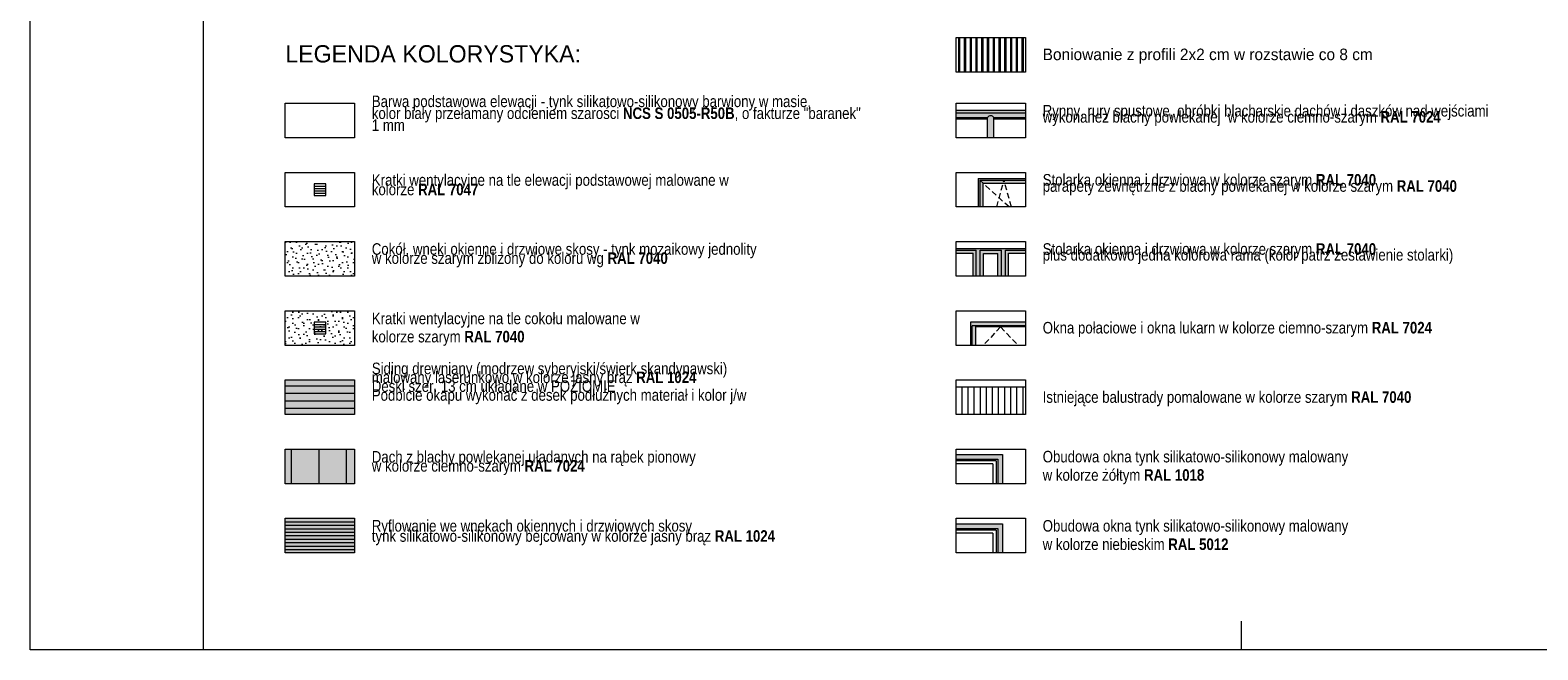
# Model space of a CAD drawing. Extents: x -149893 to 127691, y 5328 to 37028.
# Tile 29 of 88: x -21260 to 4879, y 7328 to 18075. Entities that reach past the tile are written whole.
import ezdxf

# ---------------------------------------------------------------- set-up
doc = ezdxf.new("R2010")
doc.units = 0
doc.header["$MEASUREMENT"] = 0
doc.linetypes.add('Krawędzie ukryte', pattern=[150, 100, -50])
for name, color, linetype, lineweight, true_color in [('ARCH dach_Nr_Pióra__2', 7, 'Continuous', 13, 0x7f7f7f), ('arch izolacje_Nr_Pióra__9', 7, 'Continuous', 13, 0x3dad99), ('Arch kolorystyka_Nr_Pióra__34', 7, 'Continuous', 35, 0xbd8b17), ('Arch kolorystyka_Nr_Pióra__54', 7, 'Continuous', 25, 0xbd8b17), ('Arch kolorystyka_Nr_Pióra__81', 7, 'Continuous', 13, 0x6a6a6a), ('Arch okna_Nr_Pióra__82', 7, 'Continuous', 20, 0xaaaaaa), ('Arch okna_Nr_Pióra__84', 7, 'Continuous', 15, 0x41c341), ('Arch okna_Nr_Pióra__86', 7, 'Continuous', 20, 0x5555ff)]:
    doc.layers.add(name, color=color, linetype=linetype, lineweight=lineweight, true_color=true_color)
for name, color, linetype, lineweight in [('Arch dachowki_Nr_Pióra__21', 7, 'Continuous', 13), ('Arch deszczówka_Nr_Pióra__21', 7, 'Continuous', 13), ('Arch okna_Nr_Pióra__100', 2, 'Continuous', 13), ('Arch okna_Nr_Pióra__19', 255, 'Continuous', 20), ('Arch okna_Nr_Pióra__5', 7, 'Continuous', 13), ('Arch opisy_Nr_Pióra__1', 7, 'Continuous', 25), ('Arch opisy_Nr_Pióra__21', 7, 'Continuous', 13), ('Arch rynny_Nr_Pióra__5', 7, 'Continuous', 13), ('ARCH TABELA_Nr_Pióra__21', 7, 'Continuous', 13), ('INWENT BALUSTRADY_Nr_Pióra__5', 7, 'Continuous', 13), ('INWENT. OKNA_Nr_Pióra__21', 7, 'Continuous', 13), ('INWENT.ŚCIANY_Nr_Pióra__5', 7, 'Continuous', 13)]:
    doc.layers.add(name, color=color, linetype=linetype, lineweight=lineweight)
doc.styles.add('GENERATED_STYLE_10', font='txt')
doc.styles.add('GENERATED_STYLE_4', font='txt')
pattern_1 = [(45, (0, 300), (-95.4594, 95.4594), [0, -90, 0, -135]), (110, (300, 300), (126.8585, 46.1727), [0, -66, 0, -114])]

msp = doc.modelspace()

# ---------------------------------------------------------------- hatches: boundary and pattern name
at = {"layer": 'Arch kolorystyka_Nr_Pióra__34', "linetype": 'Continuous'}
msp.add_hatch(color=256, dxfattribs=at).paths.add_polyline_path([(-15636.5, 11409.3), (-15636.5, 12009.3), (-16836.5, 12009.3), (-16836.5, 11409.3)], flags=0)
at = {"layer": 'Arch kolorystyka_Nr_Pióra__54', "linetype": 'Continuous'}
msp.add_hatch(color=256, dxfattribs=at).paths.add_polyline_path([(-15636.5, 9009.3), (-15636.5, 9609.3), (-16836.5, 9609.3), (-16836.5, 9009.3)], flags=0)
at = {"layer": 'Arch kolorystyka_Nr_Pióra__81', "linetype": 'Continuous'}
for points in [[(-5205.3, 16536.5), (-4005.3, 16536.5), (-4005.3, 16686.5), (-5205.3, 16686.5)], [(-4551.1, 16209.3), (-4551.1, 16536.5), (-4661.1, 16536.5), (-4661.1, 16209.3)], [(-4865.3, 12609.3), (-4865.3, 12929.3), (-4005.3, 12929.3), (-4005.3, 13009.3), (-4955.3, 13009.3), (-4955.3, 12609.3)], [(-15636.5, 10209.3), (-15636.5, 10809.3), (-16836.5, 10809.3), (-16836.5, 10209.3)]]:
    msp.add_hatch(color=256, dxfattribs=at).paths.add_polyline_path(points, flags=0)
at = {"layer": 'Arch okna_Nr_Pióra__100', "linetype": 'Continuous'}
msp.add_hatch(color=256, dxfattribs=at).paths.add_polyline_path([(-4402, 10209.3), (-4402, 10713.8), (-5205.3, 10713.8), (-5205.3, 10633.8), (-4482, 10633.8), (-4482, 10209.3)], flags=0)
at = {"layer": 'Arch okna_Nr_Pióra__19', "linetype": 'Continuous'}
h = msp.add_hatch(dxfattribs=at)
h.set_pattern_fill('Carpet', color=256, style=0, pattern_type=2)
h.set_pattern_definition(pattern_1)
h.paths.add_polyline_path([(-16836.5, 13809.3), (-15636.5, 13809.3), (-15636.5, 14409.3), (-16836.5, 14409.3)], flags=0)
h = msp.add_hatch(dxfattribs=at)
h.set_pattern_fill('Carpet', color=256, style=0, pattern_type=2)
h.set_pattern_definition(pattern_1)
h.paths.add_polyline_path([(-16836.5, 12609.3), (-15636.5, 12609.3), (-15636.5, 13209.3), (-16836.5, 13209.3)], flags=0)
at = {"layer": 'Arch okna_Nr_Pióra__82', "linetype": 'Continuous'}
for points in [[(-4825.3, 15500.8), (-4825.3, 15009.3), (-4745.3, 15009.3), (-4745.3, 15420.8), (-4005.3, 15420.8), (-4005.3, 15500.8)], [(-4005.3, 14289.3), (-5205.3, 14289.3), (-5205.3, 14209.3), (-4910.3, 14209.3), (-4910.3, 13809.3), (-4790.3, 13809.3), (-4790.3, 14259.3), (-4420.3, 14259.3), (-4420.3, 13809.3), (-4300.3, 13809.3), (-4300.3, 14209.3), (-4005.3, 14209.3)]]:
    msp.add_hatch(color=256, dxfattribs=at).paths.add_polyline_path(points, flags=0)
at = {"layer": 'Arch okna_Nr_Pióra__84', "linetype": 'Continuous'}
msp.add_hatch(color=256, dxfattribs=at).paths.add_polyline_path([(-4420.3, 13809.3), (-4420.3, 14259.3), (-4790.3, 14259.3), (-4790.3, 13809.3), (-4730.3, 13809.3), (-4730.3, 14199.3), (-4480.3, 14199.3), (-4480.3, 13809.3)], flags=0)
at = {"layer": 'Arch okna_Nr_Pióra__86', "linetype": 'Continuous'}
msp.add_hatch(color=256, dxfattribs=at).paths.add_polyline_path([(-4402, 9009.3), (-4402, 9513.8), (-5205.3, 9513.8), (-5205.3, 9433.8), (-4482, 9433.8), (-4482, 9009.3)], flags=0)

# ---------------------------------------------------------------- linework, layer by layer
at = {"layer": 'ARCH dach_Nr_Pióra__2', "linetype": 'Continuous'}
for p, q in [((-16836.5, 11909.3), (-15636.5, 11909.3)), ((-16836.5, 11779.3), (-15636.5, 11779.3)), ((-16836.5, 11649.3), (-15636.5, 11649.3)), ((-16836.5, 11519.3), (-15636.5, 11519.3)), ((-16726.5, 10209.3), (-16726.5, 10809.3)), ((-16251.5, 10209.3), (-16251.5, 10809.3)), ((-15776.5, 10209.3), (-15776.5, 10809.3))]:
    msp.add_line(p, q, dxfattribs=at)
at = {"layer": 'Arch dachowki_Nr_Pióra__21', "linetype": 'Continuous'}
for p, q in [((-5205.3, 16686.5), (-4005.3, 16686.5)), ((-5205.3, 16536.5), (-4661.1, 16536.5)), ((-4551.1, 16536.5), (-4005.3, 16536.5))]:
    msp.add_line(p, q, dxfattribs=at)
at = {"layer": 'Arch deszczówka_Nr_Pióra__21', "linetype": 'Continuous'}
for p, q in [((-4661.1, 16209.3), (-4661.1, 16561.5)), ((-4551.1, 16209.3), (-4551.1, 16561.5))]:
    msp.add_line(p, q, dxfattribs=at)
msp.add_arc((-4606.1, 16525.5), 65.8, 33.22853, 146.77147, dxfattribs=at)
at = {"layer": 'arch izolacje_Nr_Pióra__9', "linetype": 'Continuous'}
for p, q in [((-5165.3, 17949.3), (-5165.3, 17349.3)), ((-5145.3, 17949.3), (-5145.3, 17349.3)), ((-5065.3, 17949.3), (-5065.3, 17349.3)), ((-5045.3, 17949.3), (-5045.3, 17349.3)), ((-4965.3, 17949.3), (-4965.3, 17349.3)), ((-4945.3, 17949.3), (-4945.3, 17349.3)), ((-4865.3, 17949.3), (-4865.3, 17349.3)), ((-4845.3, 17949.3), (-4845.3, 17349.3)), ((-4765.3, 17949.3), (-4765.3, 17349.3)), ((-4745.3, 17949.3), (-4745.3, 17349.3)), ((-4665.3, 17949.3), (-4665.3, 17349.3)), ((-4645.3, 17949.3), (-4645.3, 17349.3)), ((-4565.3, 17949.3), (-4565.3, 17349.3)), ((-4545.3, 17949.3), (-4545.3, 17349.3)), ((-4465.3, 17949.3), (-4465.3, 17349.3)), ((-4445.3, 17949.3), (-4445.3, 17349.3)), ((-4365.3, 17949.3), (-4365.3, 17349.3)), ((-4345.3, 17949.3), (-4345.3, 17349.3)), ((-4265.3, 17949.3), (-4265.3, 17349.3)), ((-4245.3, 17949.3), (-4245.3, 17349.3)), ((-4165.3, 17949.3), (-4165.3, 17349.3)), ((-4145.3, 17949.3), (-4145.3, 17349.3)), ((-4065.3, 17949.3), (-4065.3, 17349.3)), ((-4045.3, 17949.3), (-4045.3, 17349.3)), ((-16836.5, 16209.3), (-16836.5, 16809.3)), ((-16836.5, 16809.3), (-15636.5, 16809.3)), ((-15636.5, 16809.3), (-15636.5, 16209.3)), ((-15636.5, 16209.3), (-16836.5, 16209.3)), ((-16836.5, 15009.3), (-16836.5, 15609.3)), ((-16836.5, 15609.3), (-15636.5, 15609.3)), ((-15636.5, 15609.3), (-15636.5, 15009.3)), ((-15636.5, 15009.3), (-16836.5, 15009.3)), ((-5205.3, 10713.8), (-4402, 10713.8)), ((-4402, 10713.8), (-4402, 10209.3)), ((-16836.5, 9549.3), (-15636.5, 9549.3)), ((-16836.5, 9489.3), (-15636.5, 9489.3)), ((-16836.5, 9429.3), (-15636.5, 9429.3)), ((-5205.3, 9513.8), (-4402, 9513.8)), ((-4402, 9513.8), (-4402, 9009.3)), ((-16836.5, 9369.3), (-15636.5, 9369.3)), ((-16836.5, 9309.3), (-15636.5, 9309.3)), ((-16836.5, 9249.3), (-15636.5, 9249.3)), ((-16836.5, 9189.3), (-15636.5, 9189.3)), ((-16836.5, 9129.3), (-15636.5, 9129.3)), ((-16836.5, 9069.3), (-15636.5, 9069.3))]:
    msp.add_line(p, q, dxfattribs=at)
at = {"layer": 'Arch okna_Nr_Pióra__5', "linetype": 'Continuous'}
for p, q in [((-4795.3, 15470.8), (-4005.3, 15470.8)), ((-4795.3, 15470.8), (-4795.3, 15009.3)), ((-4745.3, 15420.8), (-4745.3, 15009.3)), ((-4745.3, 15420.8), (-4005.3, 15420.8)), ((-5205.3, 14259.3), (-4860.3, 14259.3)), ((-5205.3, 14209.3), (-4910.3, 14209.3)), ((-4910.3, 13809.3), (-4910.3, 14209.3)), ((-4860.3, 13809.3), (-4860.3, 14259.3)), ((-4790.3, 14259.3), (-4420.3, 14259.3)), ((-4790.3, 13809.3), (-4790.3, 14259.3)), ((-4730.3, 14199.3), (-4480.3, 14199.3)), ((-4730.3, 13809.3), (-4730.3, 14199.3)), ((-4480.3, 13809.3), (-4480.3, 14199.3)), ((-4420.3, 13809.3), (-4420.3, 14259.3)), ((-4350.3, 14259.3), (-4005.3, 14259.3)), ((-4350.3, 13809.3), (-4350.3, 14259.3)), ((-4300.3, 14209.3), (-4005.3, 14209.3)), ((-4300.3, 13809.3), (-4300.3, 14209.3)), ((-4512, 10603.8), (-5205.3, 10603.8)), ((-4572, 10553.8), (-5202, 10553.8)), ((-4572, 10553.8), (-4572, 10209.3)), ((-4512, 10603.8), (-4512, 10209.3)), ((-4512, 9403.8), (-5205.3, 9403.8)), ((-4572, 9353.8), (-5202, 9353.8)), ((-4572, 9353.8), (-4572, 9009.3)), ((-4512, 9403.8), (-4512, 9009.3))]:
    msp.add_line(p, q, dxfattribs=at)
at = {"layer": 'Arch okna_Nr_Pióra__5', "linetype": 'Krawędzie ukryte'}
for p, q in [((-4288.5, 15009.3), (-4795.3, 15470.8)), ((-4502, 15009.3), (-4375.3, 15470.8)), ((-4248.6, 15009.3), (-4375.3, 15470.8)), ((-4435.3, 12929.3), (-4737.7, 12609.3)), ((-4435.3, 12929.3), (-4132.9, 12609.3))]:
    msp.add_line(p, q, dxfattribs=at)
at = {"layer": 'Arch opisy_Nr_Pióra__21', "linetype": 'Continuous'}
for p, q in [((-5205.3, 17349.3), (-5205.3, 17949.3)), ((-5205.3, 17949.3), (-4005.3, 17949.3)), ((-4005.3, 17949.3), (-4005.3, 17349.3)), ((-4005.3, 17349.3), (-5205.3, 17349.3)), ((-5205.3, 16809.3), (-4005.3, 16809.3)), ((-5205.3, 16209.3), (-5205.3, 16809.3)), ((-4005.3, 16809.3), (-4005.3, 16209.3)), ((-4005.3, 16209.3), (-5205.3, 16209.3)), ((-5205.3, 15009.3), (-5205.3, 15609.3)), ((-5205.3, 15609.3), (-4005.3, 15609.3)), ((-4005.3, 15609.3), (-4005.3, 15009.3)), ((-4005.3, 15009.3), (-5205.3, 15009.3)), ((-16836.5, 13809.3), (-16836.5, 14409.3)), ((-16836.5, 14409.3), (-15636.5, 14409.3)), ((-15636.5, 14409.3), (-15636.5, 13809.3)), ((-5205.3, 13809.3), (-5205.3, 14409.3)), ((-5205.3, 14409.3), (-4005.3, 14409.3)), ((-4005.3, 14409.3), (-4005.3, 13809.3)), ((-15636.5, 13809.3), (-16836.5, 13809.3)), ((-4005.3, 13809.3), (-5205.3, 13809.3)), ((-16836.5, 12609.3), (-16836.5, 13209.3)), ((-16836.5, 13209.3), (-15636.5, 13209.3)), ((-15636.5, 13209.3), (-15636.5, 12609.3)), ((-5205.3, 12609.3), (-5205.3, 13209.3)), ((-5205.3, 13209.3), (-4005.3, 13209.3)), ((-4005.3, 13209.3), (-4005.3, 12609.3)), ((-15636.5, 12609.3), (-16836.5, 12609.3)), ((-4005.3, 12609.3), (-5205.3, 12609.3)), ((-16836.5, 11409.3), (-16836.5, 12009.3)), ((-16836.5, 12009.3), (-15636.5, 12009.3)), ((-15636.5, 12009.3), (-15636.5, 11409.3)), ((-5205.3, 11409.3), (-5205.3, 12009.3)), ((-5205.3, 12009.3), (-4005.3, 12009.3)), ((-4005.3, 12009.3), (-4005.3, 11409.3)), ((-15636.5, 11409.3), (-16836.5, 11409.3)), ((-4005.3, 11409.3), (-5205.3, 11409.3)), ((-16836.5, 10209.3), (-16836.5, 10809.3)), ((-16836.5, 10809.3), (-15636.5, 10809.3)), ((-15636.5, 10809.3), (-15636.5, 10209.3)), ((-5205.3, 10809.3), (-4005.3, 10809.3)), ((-5205.3, 10209.3), (-5205.3, 10809.3)), ((-4005.3, 10809.3), (-4005.3, 10209.3)), ((-15636.5, 10209.3), (-16836.5, 10209.3)), ((-4005.3, 10209.3), (-5205.3, 10209.3)), ((-16836.5, 9009.3), (-16836.5, 9609.3)), ((-16836.5, 9609.3), (-15636.5, 9609.3)), ((-15636.5, 9609.3), (-15636.5, 9009.3)), ((-5205.3, 9609.3), (-4005.3, 9609.3)), ((-5205.3, 9009.3), (-5205.3, 9609.3)), ((-4005.3, 9609.3), (-4005.3, 9009.3)), ((-15636.5, 9009.3), (-16836.5, 9009.3)), ((-4005.3, 9009.3), (-5205.3, 9009.3))]:
    msp.add_line(p, q, dxfattribs=at)
at = {"layer": 'Arch rynny_Nr_Pióra__5', "linetype": 'Continuous'}
for p, q in [((-5205.3, 16641.5), (-4005.3, 16641.5)), ((-5205.3, 16561.5), (-4661.1, 16561.5)), ((-4551.1, 16561.5), (-4005.3, 16561.5))]:
    msp.add_line(p, q, dxfattribs=at)
at = {"layer": 'ARCH TABELA_Nr_Pióra__21', "linetype": 'Continuous'}
for p, q in [((-21259.9, 7328.4), (-21259.9, 37028.4)), ((-18259.9, 37028.4), (-18259.9, 7328.4)), ((-259.9, 7328.4), (-259.9, 7828.4)), ((35740.1, 7328.4), (-21259.9, 7328.4))]:
    msp.add_line(p, q, dxfattribs=at)
at = {"layer": 'INWENT BALUSTRADY_Nr_Pióra__5', "linetype": 'Continuous'}
for p, q in [((-5205.3, 11891.1), (-4005.3, 11891.1)), ((-5205.3, 11891.1), (-4005.3, 11891.1)), ((-5103.7, 11409.3), (-5103.7, 11891.1)), ((-4998, 11409.3), (-4998, 11891.1)), ((-4892.2, 11409.3), (-4892.2, 11891.1)), ((-4786.4, 11409.3), (-4786.4, 11891.1)), ((-4680.7, 11409.3), (-4680.7, 11891.1)), ((-4574.9, 11409.3), (-4574.9, 11891.1)), ((-4469.1, 11409.3), (-4469.1, 11891.1)), ((-4363.4, 11409.3), (-4363.4, 11891.1)), ((-4257.6, 11409.3), (-4257.6, 11891.1)), ((-4151.8, 11409.3), (-4151.8, 11891.1)), ((-4046.1, 11409.3), (-4046.1, 11891.1))]:
    msp.add_line(p, q, dxfattribs=at)
at = {"layer": 'INWENT. OKNA_Nr_Pióra__21', "linetype": 'Continuous'}
for p, q in [((-4955.3, 13009.3), (-4955.3, 12609.3)), ((-4005.3, 13009.3), (-4955.3, 13009.3)), ((-4005.3, 12949.3), (-4925.3, 12949.3)), ((-4925.3, 12609.3), (-4925.3, 12949.3)), ((-4865.3, 12609.3), (-4865.3, 12949.3)), ((-4005.3, 12929.3), (-4865.3, 12929.3))]:
    msp.add_line(p, q, dxfattribs=at)
at = {"layer": 'INWENT.ŚCIANY_Nr_Pióra__5', "linetype": 'Continuous'}
for p, q in [((-4825.3, 15500.8), (-4825.3, 15009.3)), ((-4825.3, 15500.8), (-4005.3, 15500.8)), ((-16336.5, 15409.3), (-16336.5, 15209.3)), ((-16136.5, 15409.3), (-16336.5, 15409.3)), ((-16336.5, 15369.3), (-16136.5, 15369.3)), ((-16336.5, 15329.3), (-16136.5, 15329.3)), ((-16336.5, 15289.3), (-16136.5, 15289.3)), ((-16336.5, 15249.3), (-16136.5, 15249.3)), ((-16336.5, 15209.3), (-16136.5, 15209.3)), ((-16136.5, 15209.3), (-16136.5, 15409.3)), ((-5205.3, 14289.3), (-4005.3, 14289.3)), ((-16336.5, 13009.3), (-16336.5, 12809.3)), ((-16136.5, 13009.3), (-16336.5, 13009.3)), ((-16336.5, 12969.3), (-16136.5, 12969.3)), ((-16336.5, 12929.3), (-16136.5, 12929.3)), ((-16336.5, 12889.3), (-16136.5, 12889.3)), ((-16336.5, 12849.3), (-16136.5, 12849.3)), ((-16336.5, 12809.3), (-16136.5, 12809.3)), ((-16136.5, 12809.3), (-16136.5, 13009.3)), ((-5205.3, 10633.8), (-4482, 10633.8)), ((-4482, 10633.8), (-4482, 10209.3)), ((-5205.3, 9433.8), (-4482, 9433.8)), ((-4482, 9433.8), (-4482, 9009.3))]:
    msp.add_line(p, q, dxfattribs=at)

# ---------------------------------------------------------------- texts
at = {"layer": 'Arch opisy_Nr_Pióra__1', "linetype": 'Continuous', "char_height": 200, "attachment_point": 1, "style": 'GENERATED_STYLE_10'}
for s, insert in [('{Boniowanie z profili 2x2 cm w rozstawie co 8 cm}', (-3705.3, 17754.9)), ('\\A1;{\\fArial Narrow Europa Środkowa|b0|i0|c0|p34;Okna połaciowe i okna lukarn w kolorze ciemno-szarym \\fArial Narrow Europa Środkowa|b1|i0|c0|p34;RAL 7024}', (-3705.3, 13015)), ('\\A1;{\\fArial Narrow Europa Środkowa|b0|i0|c0|p34;Istniejące balustrady pomalowane w kolorze szarym \\fArial Narrow Europa Środkowa|b1|i0|c0|p34;RAL 7040}', (-3705.3, 11812.3))]:
    msp.add_mtext(s, dxfattribs=dict(at, insert=insert))
at = {"layer": 'Arch opisy_Nr_Pióra__1', "linetype": 'Continuous', "char_height": 200, "width": 8549.677, "attachment_point": 1, "style": 'GENERATED_STYLE_10'}
for s, insert, line_spacing_factor in [('\\A1;{\\fArial Narrow Europa Środkowa|b0|i0|c0|p34;Barwa podstawowa elewacji - tynk silikatowo-silikonowy barwiony w masie, \\Pkolor biały przełamany odcieniem szarości \\fArial Narrow Europa Środkowa|b1|i0|c0|p34;NCS S 0505-R50B\\fArial Narrow Europa Środkowa|b0|i0|c0|p34;, o fakturze "baranek" 1 mm }', (-15336.5, 16940.9), 0.618903), ('\\A1;{\\fArial Narrow Europa Środkowa|b0|i0|c0|p34;Rynny, rury spustowe, obróbki blacharskie dachów i daszków nad wejściami \\Pwykonanez blachy powlekanej  w kolorze ciemno-szarym \\fArial Narrow Europa Środkowa|b1|i0|c0|p34;RAL 7024}', (-3705.3, 16777.2), 0.316039), ('\\A1;{\\fArial Narrow Europa Środkowa|b0|i0|c0|p34;Kratki wentylacyjne na tle elewacji podstawowej malowane w  \\Pkolorze \\fArial Narrow Europa Środkowa|b1|i0|c0|p34;RAL 7047\\fArial Narrow Europa Środkowa|b0|i0|c0|p34; }', (-15336.5, 15576.2), 0.491192), ('\\A1;{\\fArial Narrow Europa Środkowa|b0|i0|c0|p34;Stolarka okienna i drzwiowa w kolorze szarym \\fArial Narrow Europa Środkowa|b1|i0|c0|p34;RAL 7040\\P\\fArial Narrow Europa Środkowa|b0|i0|c0|p34;parapety zewnętrzne z blachy powlekanej w kolorze szarym \\fArial Narrow Europa Środkowa|b1|i0|c0|p34;RAL 7040}', (-3705.3, 15579.7), 0.322723), ('\\A1;{\\fArial Narrow Europa Środkowa|b0|i0|c0|p34;Cokół, wneki okienne i drzwiowe skosy - tynk mozaikowy jednolity\\Pw kolorze szarym zbliżony do koloru wg \\fArial Narrow Europa Środkowa|b1|i0|c0|p34;RAL 7040}', (-15336.5, 14379.7), 0.47267), ('\\A1;{\\fArial Narrow Europa Środkowa|b0|i0|c0|p34;Stolarka okienna i drzwiowa w kolorze szarym \\fArial Narrow Europa Środkowa|b1|i0|c0|p34;RAL 7040\\P\\fArial Narrow Europa Środkowa|b0|i0|c0|p34;plus dodatkowo jedna kolorowa rama (kolor patrz zestawienie stolarki)}', (-3705.3, 14379.7), 0.302937), ('\\A1;{\\fArial Narrow Europa Środkowa|b0|i0|c0|p34;Kratki wentylacyjne na tle cokołu malowane w  \\Pkolorze szarym \\fArial Narrow Europa Środkowa|b1|i0|c0|p34;RAL 7040\\fArial Narrow Europa Środkowa|b0|i0|c0|p34; }', (-15336.5, 13176.2), 0.946409), ('\\A1;{\\fArial Narrow Europa Środkowa|b0|i0|c0|p34;Siding drewniany (modrzew syberyjski/świerk skandynawski)\\Pmalowany laserunkowo w kolorze jasny brąz \\fArial Narrow Europa Środkowa|b1|i0|c0|p34;RAL 1024\\fArial Narrow Europa Środkowa|b0|i0|c0|p34; \\PDeski szer. 13 cm układane w POZIOMIE\\PPodbicie okapu wykonać z desek podłużnych materiał i kolor j/w}', (-15336.5, 12309.1), 0.460816), ('\\A1;{\\fArial Narrow Europa Środkowa|b0|i0|c0|p34;Dach z blachy powlekanej uładanych na rąbek pionowy \\Pw kolorze ciemno-szarym \\fArial Narrow Europa Środkowa|b1|i0|c0|p34;RAL 7024\\fArial Narrow Europa Środkowa|b0|i0|c0|p34; }', (-15336.5, 10776.2), 0.470289), ('\\A1;{\\fArial Narrow Europa Środkowa|b0|i0|c0|p34;Obudowa okna tynk silikatowo-silikonowy malowany \\Pw kolorze żółtym \\fArial Narrow Europa Środkowa|b1|i0|c0|p34;RAL 1018}', (-3705.3, 10779.7), 0.956104), ('\\A1;{\\fArial Narrow Europa Środkowa|b0|i0|c0|p34;Ryflowanie we wnękach okiennych i drzwiowych skosy\\Ptynk silikatowo-silikonowy bejcowany w kolorze jasny brąz \\fArial Narrow Europa Środkowa|b1|i0|c0|p34;RAL 1024\\fArial Narrow Europa Środkowa|b0|i0|c0|p34; }', (-15336.5, 9579.6), 0.530567), ('\\A1;{\\fArial Narrow Europa Środkowa|b0|i0|c0|p34;Obudowa okna tynk silikatowo-silikonowy malowany \\Pw kolorze niebieskim \\fArial Narrow Europa Środkowa|b1|i0|c0|p34;RAL 5012}', (-3705.3, 9579.7), 0.959549)]:
    msp.add_mtext(s, dxfattribs=dict(at, insert=insert, line_spacing_factor=line_spacing_factor))
at = {"layer": 'Arch opisy_Nr_Pióra__21', "linetype": 'Continuous', "insert": (-16836.5, 17814.7), "char_height": 300, "attachment_point": 1, "style": 'GENERATED_STYLE_4'}
msp.add_mtext('{LEGENDA KOLORYSTYKA:}', dxfattribs=at)

doc.saveas('drawing.dxf')
